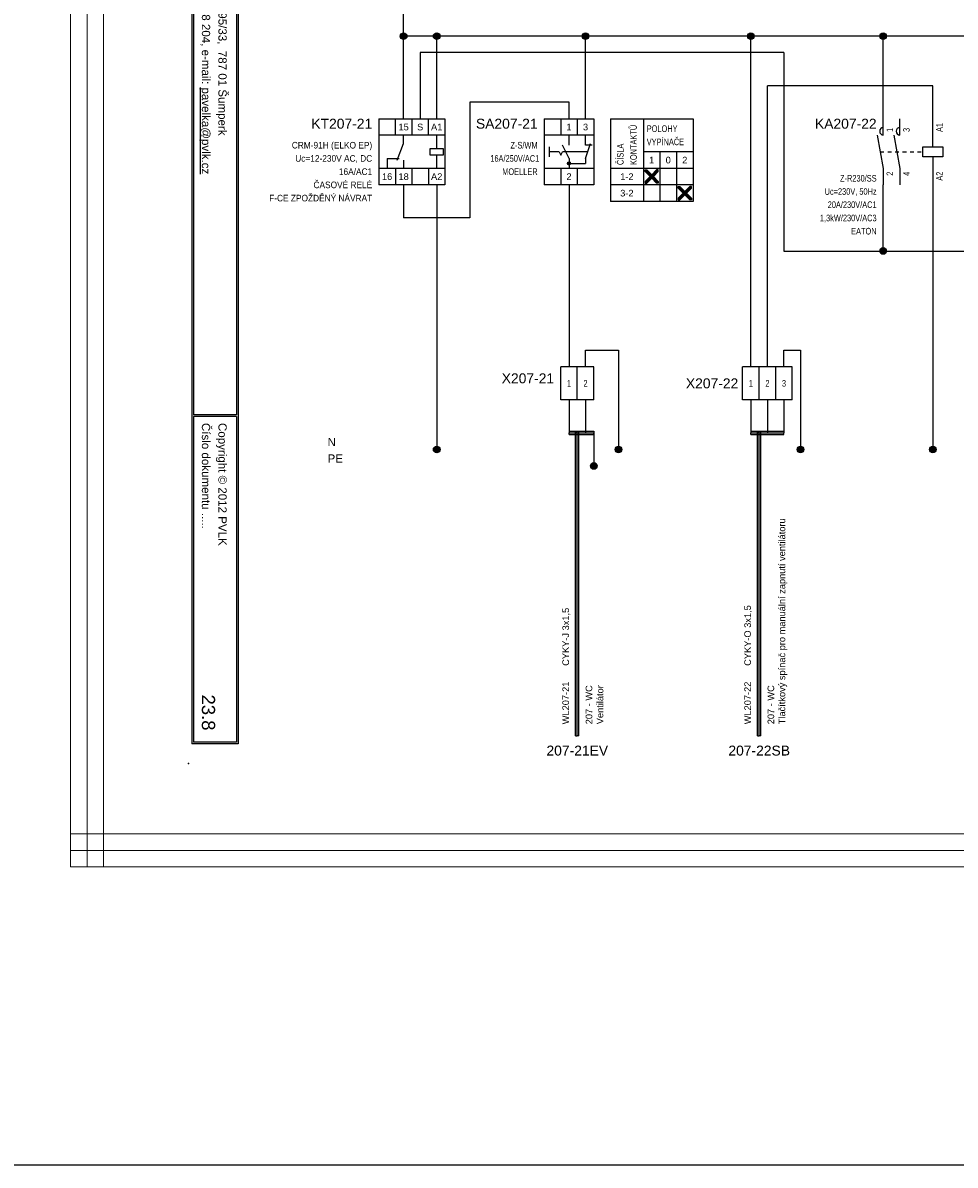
# Model space of a CAD drawing. Extents: x -9495 to -1492, y 3269 to 3834.
# Tile 21 of 44: x -5787 to -5506, y 3269 to 3614. Entities that reach past the tile are written whole.
import ezdxf
from ezdxf.enums import TextEntityAlignment as Align

# ---------------------------------------------------------------- set-up
doc = ezdxf.new("R2010")
doc.units = 0
doc.header["$MEASUREMENT"] = 0
doc.linetypes.add('DASHED', pattern=[0.564444, 0.282222, -0.282222])
for name, color, linetype in [('1-KRESBA', 7, 'Continuous'), ('__Bílá', 7, 'Continuous'), ('__Rudá 010', 10, 'Continuous'), ('__Svmodrá', 4, 'Continuous'), ('__Vínová 220', 220, 'Continuous'), ('__Zelená', 3, 'Continuous'), ('__Černá 250', 7, 'Continuous')]:
    doc.layers.add(name, color=color, linetype=linetype)
doc.styles.add('Arial', font='arial.ttf')
doc.styles.add('GENERATED_STYLE_1', font='arial.ttf')

# ---------------------------------------------------------------- blocks, each defined once
blk = doc.blocks.new('BLK_Razítko_malé_pro_rozváděče')
at = {"layer": '__Bílá'}
for p, q in [((15, -1), (15, -20)), ((15, -1), (294, -1)), ((15.5, -1.5), (15.5, -19.5)), ((15.5, -1.5), (184.5, -1.5)), ((184.5, -1.5), (184.5, -19.5)), ((185, -1.5), (185, -19.5)), ((185, -1.5), (293.5, -1.5)), ((293.5, -19.5), (293.5, -1.5)), ((294, -20), (294, -1)), ((15, -20), (294, -20)), ((15.5, -19.5), (184.5, -19.5)), ((185, -19.5), (293.5, -19.5)), ((15, -405), (15, -419)), ((15, -405), (294, -405)), ((15.5, -405.5), (15.5, -418.5)), ((15.5, -405.5), (194.5, -405.5)), ((194.5, -405.5), (194.5, -418.5)), ((195, -405.5), (195, -418.5)), ((195, -405.5), (293.5, -405.5)), ((293.5, -405.5), (293.5, -418.5)), ((294, -405), (294, -419)), ((15, -419), (294, -419)), ((15.5, -418.5), (194.5, -418.5)), ((195, -418.5), (293.5, -418.5))]:
    blk.add_line(p, q, dxfattribs=at)
for p in [(0, 0), (300, 0), (0, -420), (300, -420)]:
    blk.add_point(p, dxfattribs=at)
at = {"layer": '__Bílá', "style": 'Arial'}
for s, height, p in [('-', 3, (38, -7)), ('Dokument', 2.5, (187, -7)), ('-', 3, (210.5, -7)), ('SO/PS', 2.5, (17.5, -12)), ('Vypracoval', 2.5, (187, -12)), ('-', 3, (38, -12)), ('-', 3, (210.5, -12)), ('Investor', 2.5, (17.5, -17)), ('-', 3, (38, -17)), ('Datum', 2.5, (187, -17)), ('-', 3, (210.5, -17)), ('PVLK PROJECT s.r.o. , Langrova 195/33,  787 01 Šumperk', 2.5, (17.5, -411)), ('Copyright © 2012 PVLK', 2.5, (197, -411)), ('Telefon: 773 836 685, mobil: 777 848 204, e-mail: %%Upavelka@pvlk.cz', 2.5, (17.5, -416)), ('Číslo dokumentu .....', 2.5, (197, -416))]:
    blk.add_text(s, height=height, dxfattribs=at).set_placement(p)
at = {"layer": '__Vínová 220', "char_height": 2.5, "attachment_point": 7, "style": 'Arial'}
for s, insert in [('715 0908', (17.5, -7)), ('Rozšíření výrobního areálu firmy PLASTKON PRODUCT, S.R.O.', (42.5, -7.75)), ('R2 – Hlavní rozváděč 2NP', (215, -7.75)), ('SO 02 - Novostavba skladovací haly s administrativní budovou', (42.5, -12.75)), ('Miroslav Pavelka', (215, -12.75)), ('Plastkon product, s.r.o., Hlavní 147, Mikulovice 790 84', (42.5, -17.75)), ('06/2016', (215, -17.75))]:
    blk.add_mtext(s, dxfattribs=dict(at, insert=insert))
at = {"layer": '__Vínová 220', "style": 'Arial'}
blk.add_attdef('ČÍSLO', text='', height=4, dxfattribs=at).set_placement((290, -416), align=Align.RIGHT)
blk = doc.blocks.new('CRM-91H')
for p, q in [((-4.26, 10.79), (-4.26, -9.21)), ((-4.26, 10.79), (15.74, 10.79)), ((0.74, 5.79), (0.74, 10.79)), ((5.74, 10.79), (5.74, 5.79)), ((10.74, 5.79), (10.74, 10.79)), ((15.74, 10.79), (15.74, -9.21)), ((15.74, 5.79), (-4.26, 5.79)), ((3.24, 3.29), (3.24, 5.79)), ((13.24, 1.79), (13.24, 5.79)), ((1.24, -1.71), (3.24, 3.29)), ((11.24, -0.21), (11.24, 1.79)), ((11.24, 1.79), (15.24, 1.79)), ((15.24, 1.79), (15.24, -0.21)), ((-1.76, -1.21), (-1.76, -4.21)), ((-1.76, -1.21), (1.92, -1.21)), ((3.24, -1.71), (3.24, -4.21)), ((15.24, -0.21), (11.24, -0.21)), ((13.24, -4.21), (13.24, -0.21)), ((15.74, -4.21), (-4.26, -4.21)), ((0.74, -4.21), (0.74, -9.21)), ((5.74, -4.21), (5.74, -9.21)), ((10.74, -4.21), (10.74, -9.21)), ((15.74, -9.21), (-4.26, -9.21))]:
    blk.add_line(p, q)
at = {"style": 'Arial'}
for s, p in [('15', (3.24, 7.29)), ('S', (8.24, 7.29)), ('A1', (13.24, 7.29)), ('16', (-1.76, -7.71)), ('18', (3.24, -7.71)), ('A2', (13.24, -7.71))]:
    blk.add_text(s, height=2, dxfattribs=at).set_placement(p, align=Align.CENTER)
blk.add_attdef('POPIS', text='', height=3, dxfattribs=at).set_placement((-6.26, 7.79), align=Align.RIGHT)
at = {"style": 'Arial', "width": 0.9}
for tag, p in [('TYP', (-6.26, 1.79)), ('CÍVKA', (-6.26, -2.21)), ('PROUD', (-6.26, -6.21)), ('DOPLŇ1', (-6.26, -10.21)), ('DOPLŇ2', (-6.26, -14.21))]:
    blk.add_attdef(tag, text='', height=2, dxfattribs=at).set_placement(p, align=Align.RIGHT)
blk = doc.blocks.new('V0085A01')
h = blk.add_hatch(color=256)
edge = h.paths.add_edge_path()
edge.add_arc((0, 0), 1, 0, 360)
blk.add_circle((0, 0), 1)
blk = doc.blocks.new('V0109A02')
for p, q in [((0, 0), (0, 10)), ((5, 10), (0, 10)), ((5, 0), (5, 10)), ((10, 10), (5, 10)), ((10, 0), (10, 10)), ((5, 0), (0, 0)), ((10, 0), (5, 0))]:
    blk.add_line(p, q)
at = {"style": 'Arial'}
blk.add_attdef('POPIS', text='', height=3, dxfattribs=at).set_placement((-2, 5), align=Align.RIGHT)
at = {"style": 'Arial', "width": 0.8}
for tag, p in [('S1', (2.5, 5)), ('S2', (7.5, 5))]:
    blk.add_attdef(tag, text='', height=2, dxfattribs=at).set_placement(p, align=Align.MIDDLE)
blk = doc.blocks.new('V0109A03')
for p, q in [((5, 10), (0, 10)), ((0, 0), (0, 10)), ((10, 10), (5, 10)), ((5, 0), (5, 10)), ((15, 10), (10, 10)), ((10, 0), (10, 10)), ((15, 0), (15, 10)), ((5, 0), (0, 0)), ((10, 0), (5, 0)), ((15, 0), (10, 0))]:
    blk.add_line(p, q)
at = {"style": 'Arial'}
blk.add_attdef('POPIS', text='', height=3, dxfattribs=at).set_placement((-2, 5), align=Align.RIGHT)
at = {"style": 'Arial', "width": 0.8}
for tag, p in [('S1', (2.5, 5)), ('S2', (7.5, 5)), ('S3', (12.5, 5))]:
    blk.add_attdef(tag, text='', height=2, dxfattribs=at).set_placement(p, align=Align.MIDDLE)
blk = doc.blocks.new('feva2774')
h = blk.add_hatch(color=256)
h.paths.add_polyline_path([(5, -3), (5, -3.5), (5.5, -3.5, 0.414214)])
h.paths.add_polyline_path([(5, -3.5), (5, -4, 0.414214), (5.5, -3.5)])
h.paths.add_polyline_path([(5, -4), (5, -3, 0.414214), (4.5, -3.5, 0.414214)])
for points in [[(30, -7), (28.5, -5.5), (28, -5.5), (28, -6), (29.5, -7.5), (28, -9), (28, -9.5), (28.5, -9.5), (30, -8), (31.5, -9.5), (32, -9.5), (32, -9), (30.5, -7.5), (32, -6), (32, -5.5), (31.5, -5.5)], [(40, -12), (38.5, -10.5), (38, -10.5), (38, -11), (39.5, -12.5), (38, -14), (38, -14.5), (38.5, -14.5), (40, -13), (41.5, -14.5), (42, -14.5), (42, -14), (40.5, -12.5), (42, -11), (42, -10.5), (41.5, -10.5)]]:
    blk.add_hatch(color=256).paths.add_polyline_path(points)
for p, q in [((-2.5, 10), (-2.5, -10)), ((-2.5, 10), (12.5, 10)), ((2.5, 10), (2.5, 5)), ((7.5, 10), (7.5, 5)), ((12.5, 10), (12.5, -10)), ((17.5, 10), (17.5, -15)), ((17.5, 10), (42.5, 10)), ((27.5, 10), (27.5, -15)), ((42.5, 10), (42.5, -15)), ((12.5, 5), (-2.5, 5)), ((5, 2), (5, 5)), ((10, 2), (10, 5)), ((-1, 1.5), (-1, -1.5)), ((2, 0), (-1, 0)), ((2, 0), (2.5, -1)), ((2.5, -1), (3, 0)), ((5, -2), (3, 2)), ((10.67, 0), (3, 0)), ((10, -2), (11.5, 2.5)), ((12, 2), (10, 2)), ((42.5, 0), (27.5, 0)), ((32.5, 0), (32.5, -15)), ((37.5, 0), (37.5, -15)), ((5, -2), (5, -5)), ((10, -2), (10, -3.5)), ((12.5, -5), (-2.5, -5)), ((2.5, -5), (2.5, -10)), ((5, -3.5), (10, -3.5)), ((7.5, -5), (7.5, -10)), ((42.5, -5), (17.5, -5)), ((28, -6), (28, -5.5)), ((28, -5.5), (28.5, -5.5)), ((29.5, -7.5), (28, -6)), ((28.5, -5.5), (30, -7)), ((31.5, -5.5), (30, -7)), ((30.5, -7.5), (32, -6)), ((32, -5.5), (31.5, -5.5)), ((32, -6), (32, -5.5)), ((12.5, -10), (-2.5, -10)), ((42.5, -10), (17.5, -10)), ((29.5, -7.5), (28, -9)), ((28, -9), (28, -9.5)), ((28, -9.5), (28.5, -9.5)), ((28.5, -9.5), (30, -8)), ((31.5, -9.5), (30, -8)), ((30.5, -7.5), (32, -9)), ((32, -9.5), (31.5, -9.5)), ((32, -9), (32, -9.5)), ((38, -11), (38, -10.5)), ((38, -10.5), (38.5, -10.5)), ((39.5, -12.5), (38, -11)), ((39.5, -12.5), (38, -14)), ((38.5, -10.5), (40, -12)), ((38.5, -14.5), (40, -13)), ((41.5, -10.5), (40, -12)), ((41.5, -14.5), (40, -13)), ((40.5, -12.5), (42, -11)), ((40.5, -12.5), (42, -14)), ((42, -10.5), (41.5, -10.5)), ((42, -11), (42, -10.5)), ((42.5, -15), (17.5, -15)), ((38, -14), (38, -14.5)), ((38, -14.5), (38.5, -14.5)), ((42, -14.5), (41.5, -14.5)), ((42, -14), (42, -14.5))]:
    blk.add_line(p, q)
blk.add_circle((5, -3.5), 0.5)
at = {"style": 'Arial'}
for s, p in [('1', (5, 6.5)), ('3', (10, 6.5)), ('1', (30, -3.5)), ('0', (35, -3.5)), ('2', (40, -3.5)), ('2', (5, -8.5)), ('1-2', (22.5, -8.5)), ('3-2', (22.5, -13.5))]:
    blk.add_text(s, height=2, dxfattribs=at).set_placement(p, align=Align.CENTER)
at = {"style": 'Arial', "width": 0.8}
for s, p in [('KONTAKTŮ', (25.5, -4)), ('ČÍSLA', (21.5, -4))]:
    blk.add_text(s, height=2, rotation=90, dxfattribs=at).set_placement(p)
for s, p in [('POLOHY', (28.5, 6)), ('VYPÍNAČE', (28.5, 2))]:
    blk.add_text(s, height=2, dxfattribs=at).set_placement(p)
at = {"style": 'Arial'}
blk.add_attdef('POPIS', text='', height=3, dxfattribs=at).set_placement((-4.5, 7), align=Align.RIGHT)
at = {"style": 'Arial', "width": 0.8}
for tag, p in [('TYP', (-4.5, 1)), ('AC1(PROUD)', (-4, -3)), ('DOPLŇ1', (-4.5, -7))]:
    blk.add_attdef(tag, text='', height=2, dxfattribs=at).set_placement(p, align=Align.RIGHT)
blk = doc.blocks.new('L0001A01')
h = blk.add_hatch(color=256)
edge = h.paths.add_edge_path()
edge.add_arc((0, 0), 1, 0, 360)
blk.add_circle((0, 0), 1)
blk = doc.blocks.new('moe01029')
for p, q in [((0, 5), (0, 10)), ((5, 5), (5, 10)), ((15, 1.5), (15, 10)), ((-1.82, 5), (0, -5)), ((3.18, 5), (5, -5)), ((12, -1.5), (12, 1.5)), ((12, 1.5), (18, 1.5)), ((18, 1.5), (18, -1.5)), ((18, -1.5), (12, -1.5)), ((15, -1.5), (15, -10)), ((0, -5), (0, -10)), ((5, -5), (5, -10))]:
    blk.add_line(p, q)
at = {"linetype": 'DASHED', "ltscale": 4}
blk.add_line((-0.91, 0), (12, 0), dxfattribs=at)
for centre in [(0.15, 6.2), (5.15, 6.2)]:
    blk.add_arc(centre, 1.21, 97.3062, 262.6938)
at = {"style": 'Arial'}
blk.add_attdef('POPIS', text='', height=3, dxfattribs=at).set_placement((-2, 7), align=Align.RIGHT)
at = {"style": 'Arial', "width": 0.8}
for tag, p in [('NO1', (3, 6)), ('NO2', (8, 6)), ('A1', (18, 6))]:
    blk.add_attdef(tag, p, '', height=2, rotation=90, dxfattribs=at)
for tag, p in [('CO1', (3, -6)), ('CO2', (8, -6)), ('A2', (18, -6))]:
    blk.add_attdef(tag, text='', height=2, rotation=90, dxfattribs=at).set_placement(p, align=Align.RIGHT)
for tag, p in [('CÍVKA', (-2, -13)), ('TYP', (-2, -9)), ('AC1(PROUD)', (-2, -17)), ('AC3(VÝKON)', (-2, -21)), ('DOPLŇ1', (-2, -25)), ('DOPLŇ2', (-2, -29))]:
    blk.add_attdef(tag, text='', height=2, dxfattribs=at).set_placement(p, align=Align.RIGHT)

msp = doc.modelspace()

# ---------------------------------------------------------------- linework, layer by layer
at = {"layer": '1-KRESBA'}
for p, q in [((-5672.27, 3585), (-5672.27, 3620)), ((-5417.27, 3610), (-5672.27, 3610)), ((-5662.27, 3585), (-5662.27, 3610)), ((-5617.27, 3585), (-5617.27, 3610)), ((-5567.27, 3510), (-5567.27, 3610)), ((-5527.27, 3585), (-5527.27, 3610)), ((-5667.27, 3605), (-5667.27, 3585)), ((-5557.27, 3605), (-5667.27, 3605)), ((-5557.27, 3605), (-5557.27, 3545)), ((-5562.27, 3510), (-5562.27, 3595)), ((-5512.27, 3595), (-5562.27, 3595)), ((-5512.27, 3585), (-5512.27, 3595)), ((-5622.27, 3590), (-5652.27, 3590)), ((-5652.27, 3590), (-5652.27, 3555)), ((-5622.27, 3585), (-5622.27, 3590)), ((-5672.27, 3565), (-5672.27, 3555)), ((-5662.27, 3565), (-5662.27, 3485)), ((-5622.27, 3565), (-5622.27, 3510)), ((-5527.27, 3545), (-5527.27, 3565)), ((-5512.27, 3565), (-5512.27, 3485)), ((-5652.27, 3555), (-5672.27, 3555)), ((-5557.27, 3545), (-5417.27, 3545)), ((-5617.27, 3510), (-5617.27, 3515)), ((-5617.27, 3515), (-5607.27, 3515)), ((-5607.27, 3515), (-5607.27, 3485)), ((-5557.27, 3510), (-5557.27, 3515)), ((-5557.27, 3515), (-5552.27, 3515)), ((-5552.27, 3515), (-5552.27, 3485)), ((-5622.27, 3500), (-5622.27, 3490)), ((-5617.27, 3500), (-5617.27, 3490)), ((-5567.27, 3500), (-5567.27, 3490)), ((-5562.27, 3500), (-5562.27, 3490)), ((-5557.27, 3500), (-5557.27, 3490)), ((-5622.27, 3490.5), (-5622.27, 3490)), ((-5622.27, 3490.5), (-5614.77, 3490.5)), ((-5622.27, 3489.5), (-5622.27, 3490)), ((-5622.27, 3490), (-5614.77, 3490)), ((-5622.27, 3489.5), (-5614.77, 3489.5)), ((-5620.27, 3398.43), (-5620.27, 3490.39)), ((-5620.27, 3490.39), (-5619.77, 3490.39)), ((-5619.77, 3398.43), (-5619.77, 3490.39)), ((-5619.27, 3490.39), (-5619.77, 3490.39)), ((-5619.27, 3398.43), (-5619.27, 3490.39)), ((-5614.77, 3490.5), (-5614.77, 3490)), ((-5614.77, 3489.5), (-5614.77, 3490)), ((-5614.77, 3490), (-5614.77, 3480)), ((-5567.27, 3490.5), (-5567.27, 3490)), ((-5567.27, 3490.5), (-5557.27, 3490.5)), ((-5567.27, 3489.5), (-5567.27, 3490)), ((-5567.27, 3490), (-5557.27, 3490)), ((-5567.27, 3489.5), (-5557.27, 3489.5)), ((-5565.27, 3398.43), (-5565.27, 3490.39)), ((-5565.27, 3490.39), (-5564.77, 3490.39)), ((-5564.77, 3398.43), (-5564.77, 3490.39)), ((-5564.27, 3490.39), (-5564.77, 3490.39)), ((-5564.27, 3398.43), (-5564.27, 3490.39)), ((-5557.27, 3490.5), (-5557.27, 3490)), ((-5557.27, 3489.5), (-5557.27, 3490)), ((-5620.27, 3398.43), (-5619.77, 3398.43)), ((-5619.27, 3398.43), (-5619.77, 3398.43)), ((-5565.27, 3398.43), (-5564.77, 3398.43)), ((-5564.27, 3398.43), (-5564.77, 3398.43))]:
    msp.add_line(p, q, dxfattribs=at)
at = {"layer": '1-KRESBA', "color": 3}
msp.add_lwpolyline([(-9494.98, 3833.62), (-1491.97, 3833.62), (-1491.97, 3268.56), (-9494.98, 3268.56)], close=True, dxfattribs=at)
at = {"layer": '__Vínová 220', "lineweight": 0}
for p, q in [((-5772.99, 3358.74), (-5772.99, 3724.82)), ((-5767.99, 3358.74), (-5767.99, 3724.82)), ((-5762.99, 3358.74), (-5762.99, 3724.82)), ((-5772.99, 3368.74), (-5772.99, 3363.74)), ((-5772.99, 3368.74), (-5276.58, 3368.74)), ((-5772.99, 3358.74), (-5772.99, 3363.74)), ((-5772.99, 3363.74), (-5276.58, 3363.74)), ((-5772.99, 3358.74), (-5276.58, 3358.74)), ((-5772.99, 3358.74), (-5767.99, 3358.74)), ((-5762.99, 3358.74), (-5767.99, 3358.74))]:
    msp.add_line(p, q, dxfattribs=at)

# ---------------------------------------------------------------- block references
at = {"color": 250, "linetype": 'Continuous'}
for p in [(-5662.27, 3485), (-5607.27, 3485), (-5552.27, 3485), (-5512.27, 3485), (-5614.77, 3480)]:
    msp.add_blockref('V0085A01', p, dxfattribs=at)
at = {"layer": '1-KRESBA', "rotation": 270}
msp.add_blockref('BLK_Razítko_malé_pro_rozváděče', (-5317.27, 3690), dxfattribs=at).add_auto_attribs({'ČÍSLO': '23.8'})
at = {"layer": '1-KRESBA', "color": 250, "linetype": 'Continuous'}
for p in [(-5672.27, 3610), (-5662.27, 3610), (-5617.27, 3610), (-5567.27, 3610), (-5527.27, 3610), (-5527.27, 3545)]:
    msp.add_blockref('L0001A01', p, dxfattribs=at)
at = {"layer": '1-KRESBA'}
msp.add_blockref('CRM-91H', (-5675.51, 3574.21), dxfattribs=at).add_auto_attribs({'POPIS': 'KT207-21', 'TYP': 'CRM-91H (ELKO EP)', 'CÍVKA': 'Uc=12-230V AC, DC', 'PROUD': '16A/AC1', 'DOPLŇ1': 'ČASOVÉ RELÉ', 'DOPLŇ2': 'F-CE ZPOŽDĚNÝ NÁVRAT'})
at = {"layer": '__Černá 250'}
for name, p, values in [('feva2774', (-5627.27, 3575), {'POPIS': 'SA207-21', 'TYP': 'Z-S/WM', 'AC1(PROUD)': '16A/250V/AC1', 'DOPLŇ1': 'MOELLER'}), ('moe01029', (-5527.27, 3575), {'POPIS': 'KA207-22', 'TYP': 'Z-R230/SS', 'CÍVKA': 'Uc=230V, 50Hz', 'AC1(PROUD)': '20A/230V/AC1', 'AC3(VÝKON)': '1,3kW/230V/AC3', 'DOPLŇ1': 'EATON', 'CO1': '2', 'NO1': '1', 'CO2': '4', 'NO2': '3', 'A1': 'A1', 'A2': 'A2'}), ('V0109A02', (-5624.77, 3500), {'POPIS': 'X207-21', 'S1': '1', 'S2': '2'})]:
    msp.add_blockref(name, p, dxfattribs=at).add_auto_attribs(values)
ref = msp.add_blockref('V0109A03', (-5569.77, 3500), dxfattribs=at)
ref.add_attrib('POPIS', 'X207-22', dxfattribs={"layer": '0', "height": 3, "style": 'Arial'}).set_placement((-5571.09, 3503.48), align=Align.RIGHT)
ref.add_attrib('S1', '1', dxfattribs={"layer": '0', "height": 2, "style": 'Arial', "width": 0.8}).set_placement((-5567.27, 3505), align=Align.MIDDLE)
ref.add_attrib('S2', '2', dxfattribs={"layer": '0', "height": 2, "style": 'Arial', "width": 0.8}).set_placement((-5562.27, 3505), align=Align.MIDDLE)
ref.add_attrib('S3', '3', dxfattribs={"layer": '0', "height": 2, "style": 'Arial', "width": 0.8}).set_placement((-5557.27, 3505), align=Align.MIDDLE)

# ---------------------------------------------------------------- texts
at = {"layer": '__Rudá 010', "style": 'Arial'}
for s, p in [('CYKY-J 3x1,5', (-5622.27, 3419.56)), ('CYKY-O 3x1,5', (-5567.27, 3419.56)), ('WL207-21', (-5622.27, 3401.89)), ('WL207-22', (-5567.27, 3401.89))]:
    msp.add_text(s, height=2, rotation=90, dxfattribs=at).set_placement(p)
at = {"layer": '__Rudá 010', "style": 'GENERATED_STYLE_1'}
for s, p in [('207-21EV', (-5619.77, 3392.43)), ('207-22SB', (-5564.77, 3392.43))]:
    msp.add_text(s, height=3, dxfattribs=at).set_placement(p, align=Align.CENTER)
at = {"layer": '__Rudá 010', "char_height": 2, "width": 62.8406, "attachment_point": 1, "rotation": 90, "style": 'Arial'}
for s, insert in [('207 - WC\\PTlačítkový spínač pro manuální zapnutí ventilátoru', (-5562.24, 3401.89)), ('207 - WC\\PVentilátor', (-5617.24, 3401.89))]:
    msp.add_mtext(s, dxfattribs=dict(at, insert=insert))
at = {"layer": '__Svmodrá', "linetype": 'Continuous', "style": 'Arial'}
msp.add_text('N', height=2.5, dxfattribs=at).set_placement((-5695.27, 3486))
msp.add_text('N', height=2.5, dxfattribs=at).set_placement((-5695.27, 3486))
at = {"layer": '__Zelená', "linetype": 'Continuous', "style": 'Arial'}
msp.add_text('PE', height=2.5, dxfattribs=at).set_placement((-5695.27, 3481))
msp.add_text('PE', height=2.5, dxfattribs=at).set_placement((-5695.27, 3481))

doc.saveas('drawing.dxf')
